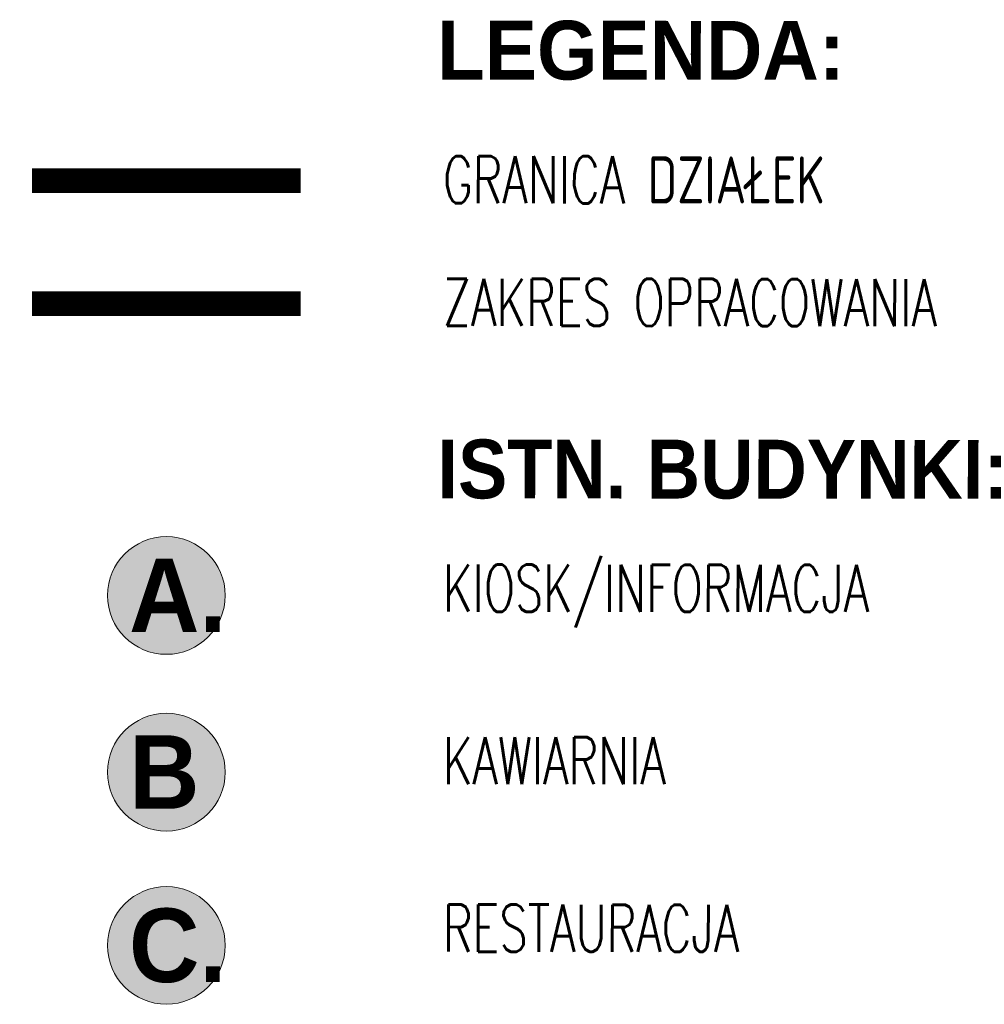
# Model space of a CAD drawing. Header units: millimetres. Extents: x 14400 to 93787, y -21104 to 39413.
# Tile 207 of 256: x 75365 to 77333, y -12281 to -10273. Entities that reach past the tile are written whole.
import ezdxf

# ---------------------------------------------------------------- set-up
doc = ezdxf.new("R2010")
doc.units = ezdxf.units.MM
doc.linetypes.add('HIDDEN', pattern=[9.525, 6.35, -3.175])
doc.layers.add('__MODUS_OPIS_500', color=8, linetype='Continuous', lineweight=15)
doc.layers.add('_MODUS_500_granica działki', color=116, linetype='Continuous', lineweight=9)
doc.layers.add('_MODUS_500_hatch', color=7, linetype='Continuous', lineweight=9, true_color=0xdedede)
doc.layers.add('_MODUS_500_zakres opracowania', color=202, linetype='HIDDEN')
doc.styles.add('STYLE10', font='arialbd.ttf')
doc.styles.add('TXT', font='simplex.shx', dxfattribs={"width": 0.8})

msp = doc.modelspace()

# ---------------------------------------------------------------- hatches: boundary and pattern name
at = {"layer": '_MODUS_500_hatch', "true_color": 0xfaffff, "transparency": 33554687}
h = msp.add_hatch(color=7, dxfattribs=at)
h.dxf.hatch_style = 1
edge = h.paths.add_edge_path()
edge.add_arc((75663.92119, -11447.01489), 120, 66.3720124, 426.3720124)
h = msp.add_hatch(color=7, dxfattribs=at)
h.dxf.hatch_style = 1
edge = h.paths.add_edge_path()
edge.add_arc((75663.92119, -11807.34358), 120, 66.3720124, 426.3720124)
h = msp.add_hatch(color=7, dxfattribs=at)
h.dxf.hatch_style = 1
edge = h.paths.add_edge_path()
edge.add_arc((75663.92119, -12160.66221), 120, 66.3720124, 426.3720124)

# ---------------------------------------------------------------- linework, layer by layer
at = {"layer": '__MODUS_OPIS_500', "ltscale": 0.7}
for centre in [(75663.92119, -11447.01489, -224462.34237), (75663.92119, -11807.34358, -224462.34237), (75663.92119, -12160.66221, -224462.34237)]:
    msp.add_circle(centre, 120, dxfattribs=at)
at = {"layer": '_MODUS_500_granica działki', "linetype": 'HIDDEN', "ltscale": 20, "const_width": 50}
msp.add_lwpolyline([(75389.61781, -10600.98412), (75938.22456, -10600.98412)], dxfattribs=at)
at = {"layer": '_MODUS_500_zakres opracowania', "ltscale": 0.3, "transparency": 33554687, "const_width": 50, "elevation": -224462.34237}
msp.add_lwpolyline([(75389.61781, -10852.10534), (75938.22456, -10852.10534)], dxfattribs=at)

# ---------------------------------------------------------------- texts
at = {"layer": '__MODUS_OPIS_500', "ltscale": 0.7}
for s, height, rotation, style, width, p in [('LEGENDA:', 120, 359.95628679, 'STYLE10', 0.95, (76216.44123, -10394.89072, -223334.39091)), ('GRANICA DZIAŁEK', 96, 359.95628679, 'TXT', 0.7, (76228.35747, -10647.20938, -223334.39091)), ('ZAKRES OPRACOWANIA ', 96, 359.95628679, 'TXT', 0.7, (76228.16679, -10897.2093, -223334.39091)), ('ISTN. BUDYNKI:', 120, 359.95628679, 'STYLE10', 0.95, (76216.44123, -11248.98175, -223334.39091)), ('A.', 150, 359.97011258, 'STYLE10', 0.95, (75587.61899, -11521.70193, -224462.34237)), ('KIOSK/INFORMACJA', 96, 359.95628679, 'TXT', 0.7, (76228.16679, -11480.00083, -223334.39091)), ('B', 150, 359.97011258, 'STYLE10', 0.95, (75587.61899, -11882.03062, -224462.34237)), ('KAWIARNIA', 96, 359.95628679, 'TXT', 0.7, (76228.16679, -11831.68537, -223334.39091)), ('C.', 150, 359.97011258, 'STYLE10', 0.95, (75587.61899, -12235.34925, -224462.34237)), ('RESTAURACJA', 96, 359.95628679, 'TXT', 0.7, (76228.16679, -12173.32178, -223334.39091))]:
    msp.add_text(s, height=height, rotation=rotation, dxfattribs=dict(at, style=style, width=width)).set_placement(p)

doc.saveas('drawing.dxf')
